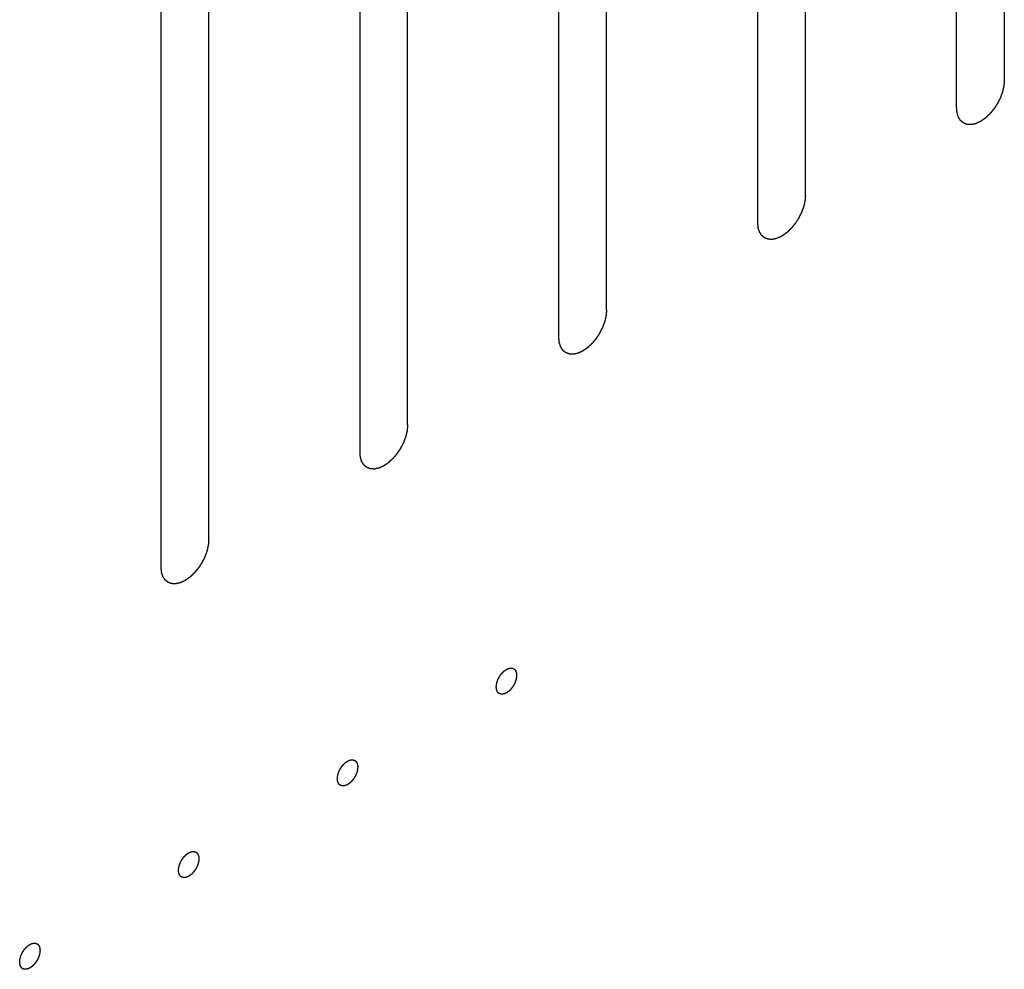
# Model space of a CAD drawing. Header units: inches. Extents: x 5 to 265, y 5 to 171.
# Tile 190 of 212: x 212.68 to 213.78, y 128.6 to 129.66. Entities that reach past the tile are written whole.
import ezdxf

# ---------------------------------------------------------------- set-up
doc = ezdxf.new("R2010")
doc.units = ezdxf.units.IN
doc.header["$LTSCALE"] = 14.96
doc.header["$MEASUREMENT"] = 0
doc.linetypes.add('HIDDEN', pattern=[0.2, 0.1, -0.1])
doc.layers.add('08_ALL_COSMETICS', color=7, linetype='CONTINUOUS')

msp = doc.modelspace()

# ---------------------------------------------------------------- linework, layer by layer
at = {"layer": '08_ALL_COSMETICS', "color": 7, "linetype": 'HIDDEN'}
for p, q in [((213.7781, 129.5917), (213.7781, 130.5511)), ((213.725, 129.5611), (213.725, 130.5205)), ((213.5567, 129.4639), (213.5567, 130.4233)), ((213.5037, 129.4333), (213.5037, 130.3927)), ((213.3354, 129.3361), (213.3354, 130.2955)), ((213.2824, 129.3055), (213.2824, 130.2649)), ((213.1141, 129.2083), (213.1141, 130.1677)), ((213.0611, 129.1777), (213.0611, 130.1371)), ((212.8928, 129.0806), (212.8928, 130.04)), ((212.8397, 129.05), (212.8397, 130.0093))]:
    msp.add_line(p, q, dxfattribs=at)
for points, knots in [([(213.7781, 129.5917), (213.778, 129.5912), (213.7779, 129.5901), (213.7778, 129.5886), (213.7777, 129.5873), (213.7776, 129.5864), (213.7776, 129.5858), (213.7776, 129.5855), (213.7775, 129.585), (213.7773, 129.5845), (213.7771, 129.5835), (213.7768, 129.5822), (213.7765, 129.5808), (213.7763, 129.5798), (213.7762, 129.5793), (213.7761, 129.5789), (213.7759, 129.5784), (213.7757, 129.5779), (213.7754, 129.5769), (213.7749, 129.5755), (213.7743, 129.5741), (213.774, 129.5732), (213.7738, 129.5726), (213.7737, 129.5722), (213.7734, 129.5718), (213.7732, 129.5712), (213.7727, 129.5703), (213.772, 129.5689), (213.7713, 129.5675), (213.7708, 129.5665), (213.7705, 129.566), (213.7703, 129.5655), (213.77, 129.5652), (213.7697, 129.5647), (213.7691, 129.5638), (213.7683, 129.5625), (213.7675, 129.5612), (213.7669, 129.5603), (213.7665, 129.5598), (213.7663, 129.5594), (213.766, 129.5591), (213.7656, 129.5587), (213.765, 129.5579), (213.764, 129.5567), (213.7631, 129.5556), (213.7624, 129.5548), (213.762, 129.5543), (213.7617, 129.554), (213.7614, 129.5537), (213.761, 129.5533), (213.7603, 129.5527), (213.7593, 129.5517), (213.7582, 129.5507), (213.7575, 129.5501), (213.7571, 129.5497), (213.7568, 129.5494), (213.7565, 129.5492), (213.756, 129.5489), (213.7553, 129.5483), (213.7542, 129.5476), (213.7531, 129.5468), (213.7523, 129.5463), (213.7519, 129.546), (213.7515, 129.5457), (213.7512, 129.5456), (213.7508, 129.5454), (213.75, 129.5451), (213.749, 129.5446), (213.7479, 129.5441), (213.7472, 129.5437), (213.7467, 129.5435), (213.7464, 129.5433), (213.7461, 129.5433), (213.7457, 129.5432), (213.745, 129.543), (213.7439, 129.5428), (213.7429, 129.5426), (213.7422, 129.5424), (213.7418, 129.5423), (213.7414, 129.5422), (213.7412, 129.5423), (213.7408, 129.5423), (213.7401, 129.5423), (213.7392, 129.5423), (213.7382, 129.5424), (213.7375, 129.5424), (213.7372, 129.5424), (213.7369, 129.5424), (213.7366, 129.5425), (213.7363, 129.5426), (213.7357, 129.5428), (213.7348, 129.5432), (213.734, 129.5435), (213.7334, 129.5437), (213.7331, 129.5438), (213.7328, 129.5439), (213.7326, 129.5441), (213.7323, 129.5443), (213.7318, 129.5447), (213.7312, 129.5453), (213.7305, 129.5458), (213.73, 129.5462), (213.7297, 129.5465), (213.7295, 129.5466), (213.7294, 129.5469), (213.7292, 129.5472), (213.7288, 129.5478), (213.7283, 129.5486), (213.7278, 129.5494), (213.7274, 129.5499), (213.7272, 129.5502), (213.7271, 129.5505), (213.727, 129.5508), (213.7268, 129.5512), (213.7266, 129.5519), (213.7263, 129.5529), (213.726, 129.5539), (213.7258, 129.5546), (213.7257, 129.555), (213.7255, 129.5553), (213.7255, 129.5557), (213.7255, 129.5562), (213.7254, 129.557), (213.7253, 129.5582), (213.7252, 129.5596), (213.7251, 129.5606), (213.725, 129.5611)], [0, 0, 0, 0, 0.015625, 0.03125, 0.046875, 0.054688, 0.058594, 0.0625, 0.066406, 0.070312, 0.078125, 0.09375, 0.109375, 0.117188, 0.121094, 0.125, 0.128906, 0.132812, 0.140625, 0.15625, 0.171875, 0.179688, 0.183594, 0.1875, 0.191406, 0.195312, 0.203125, 0.21875, 0.234375, 0.242188, 0.246094, 0.25, 0.253906, 0.257812, 0.265625, 0.28125, 0.296875, 0.304688, 0.308594, 0.3125, 0.316406, 0.320312, 0.328125, 0.34375, 0.359375, 0.367188, 0.371094, 0.375, 0.378906, 0.382812, 0.390625, 0.40625, 0.421875, 0.429688, 0.433594, 0.4375, 0.441406, 0.445312, 0.453125, 0.46875, 0.484375, 0.492188, 0.496094, 0.5, 0.503906, 0.507812, 0.515625, 0.53125, 0.546875, 0.554688, 0.558594, 0.5625, 0.566406, 0.570312, 0.578125, 0.59375, 0.609375, 0.617188, 0.621094, 0.625, 0.628906, 0.632812, 0.640625, 0.65625, 0.671875, 0.679688, 0.683594, 0.6875, 0.691406, 0.695312, 0.703125, 0.71875, 0.734375, 0.742188, 0.746094, 0.75, 0.753906, 0.757812, 0.765625, 0.78125, 0.796875, 0.804688, 0.808594, 0.8125, 0.816406, 0.820312, 0.828125, 0.84375, 0.859375, 0.867188, 0.871094, 0.875, 0.878906, 0.882812, 0.890625, 0.90625, 0.921875, 0.929688, 0.933594, 0.9375, 0.941406, 0.945312, 0.953125, 0.96875, 0.984375, 1, 1, 1, 1]), ([(213.5567, 129.4639), (213.5567, 129.4634), (213.5566, 129.4624), (213.5565, 129.4608), (213.5564, 129.4595), (213.5563, 129.4586), (213.5563, 129.4581), (213.5563, 129.4577), (213.5561, 129.4573), (213.556, 129.4567), (213.5558, 129.4558), (213.5555, 129.4544), (213.5552, 129.453), (213.555, 129.452), (213.5548, 129.4515), (213.5548, 129.4511), (213.5546, 129.4507), (213.5544, 129.4501), (213.554, 129.4491), (213.5535, 129.4477), (213.553, 129.4464), (213.5527, 129.4454), (213.5525, 129.4448), (213.5523, 129.4444), (213.5521, 129.444), (213.5518, 129.4434), (213.5513, 129.4425), (213.5506, 129.4411), (213.5499, 129.4397), (213.5495, 129.4387), (213.5492, 129.4382), (213.549, 129.4378), (213.5487, 129.4374), (213.5484, 129.4369), (213.5478, 129.436), (213.547, 129.4347), (213.5461, 129.4335), (213.5456, 129.4326), (213.5452, 129.4321), (213.545, 129.4317), (213.5447, 129.4313), (213.5443, 129.4309), (213.5436, 129.4301), (213.5427, 129.4289), (213.5417, 129.4278), (213.5411, 129.427), (213.5407, 129.4266), (213.5404, 129.4262), (213.5401, 129.4259), (213.5397, 129.4255), (213.539, 129.4249), (213.5379, 129.4239), (213.5369, 129.423), (213.5362, 129.4223), (213.5358, 129.4219), (213.5355, 129.4216), (213.5351, 129.4214), (213.5347, 129.4211), (213.5339, 129.4206), (213.5328, 129.4198), (213.5318, 129.419), (213.531, 129.4185), (213.5306, 129.4182), (213.5302, 129.418), (213.5299, 129.4178), (213.5295, 129.4176), (213.5287, 129.4173), (213.5277, 129.4168), (213.5266, 129.4163), (213.5258, 129.4159), (213.5254, 129.4157), (213.5251, 129.4156), (213.5248, 129.4155), (213.5244, 129.4154), (213.5236, 129.4153), (213.5226, 129.415), (213.5216, 129.4148), (213.5208, 129.4146), (213.5204, 129.4145), (213.5201, 129.4144), (213.5198, 129.4145), (213.5195, 129.4145), (213.5188, 129.4145), (213.5178, 129.4145), (213.5169, 129.4146), (213.5162, 129.4146), (213.5158, 129.4146), (213.5155, 129.4146), (213.5153, 129.4147), (213.515, 129.4148), (213.5144, 129.4151), (213.5135, 129.4154), (213.5127, 129.4157), (213.5121, 129.4159), (213.5117, 129.416), (213.5115, 129.4161), (213.5113, 129.4163), (213.511, 129.4165), (213.5105, 129.4169), (213.5098, 129.4175), (213.5092, 129.4181), (213.5087, 129.4184), (213.5084, 129.4187), (213.5082, 129.4188), (213.508, 129.4191), (213.5078, 129.4194), (213.5075, 129.42), (213.507, 129.4208), (213.5065, 129.4216), (213.5061, 129.4221), (213.5059, 129.4225), (213.5057, 129.4227), (213.5057, 129.423), (213.5055, 129.4234), (213.5053, 129.4241), (213.505, 129.4251), (213.5047, 129.4261), (213.5045, 129.4268), (213.5043, 129.4272), (213.5042, 129.4275), (213.5042, 129.4279), (213.5042, 129.4284), (213.5041, 129.4292), (213.504, 129.4304), (213.5038, 129.4319), (213.5038, 129.4328), (213.5037, 129.4333)], [0, 0, 0, 0, 0.015625, 0.03125, 0.046875, 0.054688, 0.058594, 0.0625, 0.066406, 0.070312, 0.078125, 0.09375, 0.109375, 0.117188, 0.121094, 0.125, 0.128906, 0.132812, 0.140625, 0.15625, 0.171875, 0.179688, 0.183594, 0.1875, 0.191406, 0.195312, 0.203125, 0.21875, 0.234375, 0.242188, 0.246094, 0.25, 0.253906, 0.257812, 0.265625, 0.28125, 0.296875, 0.304688, 0.308594, 0.3125, 0.316406, 0.320312, 0.328125, 0.34375, 0.359375, 0.367188, 0.371094, 0.375, 0.378906, 0.382812, 0.390625, 0.40625, 0.421875, 0.429688, 0.433594, 0.4375, 0.441406, 0.445312, 0.453125, 0.46875, 0.484375, 0.492188, 0.496094, 0.5, 0.503906, 0.507812, 0.515625, 0.53125, 0.546875, 0.554688, 0.558594, 0.5625, 0.566406, 0.570312, 0.578125, 0.59375, 0.609375, 0.617188, 0.621094, 0.625, 0.628906, 0.632812, 0.640625, 0.65625, 0.671875, 0.679688, 0.683594, 0.6875, 0.691406, 0.695312, 0.703125, 0.71875, 0.734375, 0.742188, 0.746094, 0.75, 0.753906, 0.757812, 0.765625, 0.78125, 0.796875, 0.804688, 0.808594, 0.8125, 0.816406, 0.820312, 0.828125, 0.84375, 0.859375, 0.867188, 0.871094, 0.875, 0.878906, 0.882812, 0.890625, 0.90625, 0.921875, 0.929688, 0.933594, 0.9375, 0.941406, 0.945312, 0.953125, 0.96875, 0.984375, 1, 1, 1, 1]), ([(213.3354, 129.3361), (213.3354, 129.3356), (213.3353, 129.3346), (213.3352, 129.333), (213.3351, 129.3317), (213.335, 129.3308), (213.3349, 129.3303), (213.3349, 129.3299), (213.3348, 129.3295), (213.3347, 129.3289), (213.3345, 129.328), (213.3342, 129.3266), (213.3339, 129.3252), (213.3336, 129.3243), (213.3335, 129.3237), (213.3334, 129.3233), (213.3333, 129.3229), (213.3331, 129.3223), (213.3327, 129.3214), (213.3322, 129.32), (213.3317, 129.3186), (213.3313, 129.3176), (213.3311, 129.317), (213.331, 129.3166), (213.3308, 129.3162), (213.3305, 129.3157), (213.33, 129.3147), (213.3293, 129.3133), (213.3286, 129.3119), (213.3281, 129.311), (213.3279, 129.3104), (213.3277, 129.31), (213.3274, 129.3096), (213.3271, 129.3091), (213.3265, 129.3082), (213.3257, 129.3069), (213.3248, 129.3057), (213.3242, 129.3048), (213.3239, 129.3043), (213.3237, 129.3039), (213.3234, 129.3036), (213.323, 129.3031), (213.3223, 129.3023), (213.3214, 129.3012), (213.3204, 129.3), (213.3198, 129.2992), (213.3194, 129.2988), (213.3191, 129.2984), (213.3188, 129.2982), (213.3184, 129.2978), (213.3176, 129.2971), (213.3166, 129.2961), (213.3156, 129.2952), (213.3149, 129.2945), (213.3145, 129.2941), (213.3142, 129.2938), (213.3138, 129.2936), (213.3134, 129.2933), (213.3126, 129.2928), (213.3115, 129.292), (213.3104, 129.2913), (213.3097, 129.2907), (213.3092, 129.2904), (213.3089, 129.2902), (213.3086, 129.2901), (213.3082, 129.2898), (213.3074, 129.2895), (213.3063, 129.289), (213.3053, 129.2885), (213.3045, 129.2882), (213.3041, 129.288), (213.3037, 129.2878), (213.3034, 129.2877), (213.303, 129.2876), (213.3023, 129.2875), (213.3013, 129.2872), (213.3002, 129.287), (213.2995, 129.2868), (213.2991, 129.2868), (213.2988, 129.2867), (213.2985, 129.2867), (213.2981, 129.2867), (213.2975, 129.2867), (213.2965, 129.2868), (213.2956, 129.2868), (213.2949, 129.2868), (213.2945, 129.2868), (213.2942, 129.2868), (213.294, 129.2869), (213.2936, 129.2871), (213.293, 129.2873), (213.2922, 129.2876), (213.2913, 129.2879), (213.2907, 129.2881), (213.2904, 129.2883), (213.2901, 129.2883), (213.29, 129.2885), (213.2897, 129.2887), (213.2892, 129.2891), (213.2885, 129.2897), (213.2878, 129.2903), (213.2873, 129.2907), (213.2871, 129.2909), (213.2869, 129.291), (213.2867, 129.2913), (213.2865, 129.2916), (213.2862, 129.2922), (213.2856, 129.293), (213.2851, 129.2938), (213.2848, 129.2944), (213.2846, 129.2947), (213.2844, 129.2949), (213.2843, 129.2952), (213.2842, 129.2956), (213.284, 129.2963), (213.2837, 129.2973), (213.2834, 129.2984), (213.2831, 129.2991), (213.283, 129.2995), (213.2829, 129.2997), (213.2829, 129.3001), (213.2828, 129.3006), (213.2828, 129.3014), (213.2826, 129.3026), (213.2825, 129.3041), (213.2824, 129.305), (213.2824, 129.3055)], [0, 0, 0, 0, 0.015625, 0.03125, 0.046875, 0.054688, 0.058594, 0.0625, 0.066406, 0.070312, 0.078125, 0.09375, 0.109375, 0.117188, 0.121094, 0.125, 0.128906, 0.132812, 0.140625, 0.15625, 0.171875, 0.179688, 0.183594, 0.1875, 0.191406, 0.195312, 0.203125, 0.21875, 0.234375, 0.242188, 0.246094, 0.25, 0.253906, 0.257812, 0.265625, 0.28125, 0.296875, 0.304688, 0.308594, 0.3125, 0.316406, 0.320312, 0.328125, 0.34375, 0.359375, 0.367188, 0.371094, 0.375, 0.378906, 0.382812, 0.390625, 0.40625, 0.421875, 0.429688, 0.433594, 0.4375, 0.441406, 0.445312, 0.453125, 0.46875, 0.484375, 0.492188, 0.496094, 0.5, 0.503906, 0.507812, 0.515625, 0.53125, 0.546875, 0.554688, 0.558594, 0.5625, 0.566406, 0.570312, 0.578125, 0.59375, 0.609375, 0.617188, 0.621094, 0.625, 0.628906, 0.632812, 0.640625, 0.65625, 0.671875, 0.679688, 0.683594, 0.6875, 0.691406, 0.695312, 0.703125, 0.71875, 0.734375, 0.742188, 0.746094, 0.75, 0.753906, 0.757812, 0.765625, 0.78125, 0.796875, 0.804688, 0.808594, 0.8125, 0.816406, 0.820312, 0.828125, 0.84375, 0.859375, 0.867188, 0.871094, 0.875, 0.878906, 0.882812, 0.890625, 0.90625, 0.921875, 0.929688, 0.933594, 0.9375, 0.941406, 0.945312, 0.953125, 0.96875, 0.984375, 1, 1, 1, 1]), ([(213.1141, 129.2083), (213.1141, 129.2078), (213.114, 129.2068), (213.1138, 129.2052), (213.1137, 129.2039), (213.1137, 129.203), (213.1136, 129.2025), (213.1136, 129.2021), (213.1135, 129.2017), (213.1134, 129.2012), (213.1132, 129.2002), (213.1128, 129.1988), (213.1125, 129.1974), (213.1123, 129.1965), (213.1122, 129.1959), (213.1121, 129.1955), (213.1119, 129.1951), (213.1117, 129.1946), (213.1114, 129.1936), (213.1109, 129.1922), (213.1104, 129.1908), (213.11, 129.1898), (213.1098, 129.1893), (213.1097, 129.1888), (213.1095, 129.1884), (213.1092, 129.1879), (213.1087, 129.1869), (213.108, 129.1855), (213.1073, 129.1842), (213.1068, 129.1832), (213.1065, 129.1826), (213.1063, 129.1822), (213.1061, 129.1818), (213.1057, 129.1813), (213.1052, 129.1804), (213.1043, 129.1792), (213.1035, 129.1779), (213.1029, 129.177), (213.1026, 129.1765), (213.1023, 129.1761), (213.102, 129.1758), (213.1017, 129.1753), (213.101, 129.1745), (213.1001, 129.1734), (213.0991, 129.1722), (213.0984, 129.1714), (213.0981, 129.171), (213.0978, 129.1706), (213.0975, 129.1704), (213.097, 129.17), (213.0963, 129.1693), (213.0953, 129.1684), (213.0943, 129.1674), (213.0935, 129.1667), (213.0931, 129.1663), (213.0928, 129.166), (213.0925, 129.1658), (213.0921, 129.1655), (213.0913, 129.165), (213.0902, 129.1642), (213.0891, 129.1635), (213.0883, 129.1629), (213.0879, 129.1627), (213.0876, 129.1624), (213.0873, 129.1623), (213.0868, 129.1621), (213.0861, 129.1617), (213.085, 129.1612), (213.0839, 129.1607), (213.0832, 129.1604), (213.0828, 129.1602), (213.0824, 129.16), (213.0821, 129.16), (213.0817, 129.1599), (213.081, 129.1597), (213.08, 129.1595), (213.0789, 129.1592), (213.0782, 129.1591), (213.0778, 129.159), (213.0775, 129.1589), (213.0772, 129.1589), (213.0768, 129.1589), (213.0761, 129.1589), (213.0752, 129.159), (213.0742, 129.159), (213.0736, 129.159), (213.0732, 129.1591), (213.0729, 129.159), (213.0727, 129.1592), (213.0723, 129.1593), (213.0717, 129.1595), (213.0709, 129.1598), (213.07, 129.1601), (213.0694, 129.1603), (213.0691, 129.1605), (213.0688, 129.1605), (213.0686, 129.1607), (213.0683, 129.161), (213.0679, 129.1614), (213.0672, 129.1619), (213.0665, 129.1625), (213.066, 129.1629), (213.0658, 129.1631), (213.0655, 129.1633), (213.0654, 129.1635), (213.0652, 129.1638), (213.0648, 129.1644), (213.0643, 129.1652), (213.0638, 129.166), (213.0635, 129.1666), (213.0633, 129.1669), (213.0631, 129.1671), (213.063, 129.1674), (213.0629, 129.1678), (213.0627, 129.1686), (213.0623, 129.1696), (213.062, 129.1706), (213.0618, 129.1713), (213.0617, 129.1717), (213.0616, 129.172), (213.0616, 129.1723), (213.0615, 129.1728), (213.0614, 129.1737), (213.0613, 129.1749), (213.0612, 129.1763), (213.0611, 129.1773), (213.0611, 129.1777)], [0, 0, 0, 0, 0.015625, 0.03125, 0.046875, 0.054688, 0.058594, 0.0625, 0.066406, 0.070312, 0.078125, 0.09375, 0.109375, 0.117188, 0.121094, 0.125, 0.128906, 0.132812, 0.140625, 0.15625, 0.171875, 0.179688, 0.183594, 0.1875, 0.191406, 0.195312, 0.203125, 0.21875, 0.234375, 0.242188, 0.246094, 0.25, 0.253906, 0.257812, 0.265625, 0.28125, 0.296875, 0.304688, 0.308594, 0.3125, 0.316406, 0.320312, 0.328125, 0.34375, 0.359375, 0.367188, 0.371094, 0.375, 0.378906, 0.382812, 0.390625, 0.40625, 0.421875, 0.429688, 0.433594, 0.4375, 0.441406, 0.445312, 0.453125, 0.46875, 0.484375, 0.492188, 0.496094, 0.5, 0.503906, 0.507812, 0.515625, 0.53125, 0.546875, 0.554688, 0.558594, 0.5625, 0.566406, 0.570312, 0.578125, 0.59375, 0.609375, 0.617188, 0.621094, 0.625, 0.628906, 0.632812, 0.640625, 0.65625, 0.671875, 0.679688, 0.683594, 0.6875, 0.691406, 0.695312, 0.703125, 0.71875, 0.734375, 0.742188, 0.746094, 0.75, 0.753906, 0.757812, 0.765625, 0.78125, 0.796875, 0.804688, 0.808594, 0.8125, 0.816406, 0.820312, 0.828125, 0.84375, 0.859375, 0.867188, 0.871094, 0.875, 0.878906, 0.882812, 0.890625, 0.90625, 0.921875, 0.929688, 0.933594, 0.9375, 0.941406, 0.945312, 0.953125, 0.96875, 0.984375, 1, 1, 1, 1]), ([(212.8928, 129.0806), (212.8927, 129.08), (212.8926, 129.079), (212.8925, 129.0774), (212.8924, 129.0761), (212.8923, 129.0752), (212.8923, 129.0747), (212.8923, 129.0743), (212.8922, 129.0739), (212.8921, 129.0734), (212.8918, 129.0724), (212.8915, 129.071), (212.8912, 129.0697), (212.891, 129.0687), (212.8909, 129.0682), (212.8908, 129.0677), (212.8906, 129.0673), (212.8904, 129.0668), (212.8901, 129.0658), (212.8896, 129.0644), (212.889, 129.063), (212.8887, 129.062), (212.8885, 129.0615), (212.8884, 129.0611), (212.8881, 129.0607), (212.8879, 129.0601), (212.8874, 129.0591), (212.8867, 129.0578), (212.886, 129.0564), (212.8855, 129.0554), (212.8852, 129.0549), (212.885, 129.0544), (212.8848, 129.0541), (212.8844, 129.0535), (212.8838, 129.0527), (212.883, 129.0514), (212.8822, 129.0501), (212.8816, 129.0492), (212.8813, 129.0487), (212.881, 129.0483), (212.8807, 129.048), (212.8803, 129.0475), (212.8797, 129.0467), (212.8787, 129.0456), (212.8778, 129.0445), (212.8771, 129.0437), (212.8767, 129.0432), (212.8765, 129.0429), (212.8761, 129.0426), (212.8757, 129.0422), (212.875, 129.0415), (212.874, 129.0406), (212.8729, 129.0396), (212.8722, 129.0389), (212.8718, 129.0386), (212.8715, 129.0383), (212.8712, 129.038), (212.8707, 129.0377), (212.87, 129.0372), (212.8689, 129.0365), (212.8678, 129.0357), (212.867, 129.0352), (212.8666, 129.0349), (212.8663, 129.0346), (212.8659, 129.0345), (212.8655, 129.0343), (212.8648, 129.0339), (212.8637, 129.0334), (212.8626, 129.033), (212.8619, 129.0326), (212.8614, 129.0324), (212.8611, 129.0322), (212.8608, 129.0322), (212.8604, 129.0321), (212.8597, 129.0319), (212.8586, 129.0317), (212.8576, 129.0315), (212.8569, 129.0313), (212.8565, 129.0312), (212.8561, 129.0311), (212.8559, 129.0311), (212.8555, 129.0311), (212.8548, 129.0312), (212.8539, 129.0312), (212.8529, 129.0312), (212.8522, 129.0313), (212.8519, 129.0313), (212.8516, 129.0313), (212.8513, 129.0314), (212.851, 129.0315), (212.8504, 129.0317), (212.8495, 129.032), (212.8487, 129.0323), (212.8481, 129.0326), (212.8478, 129.0327), (212.8475, 129.0328), (212.8473, 129.033), (212.847, 129.0332), (212.8466, 129.0336), (212.8459, 129.0341), (212.8452, 129.0347), (212.8447, 129.0351), (212.8444, 129.0353), (212.8442, 129.0355), (212.8441, 129.0358), (212.8439, 129.0361), (212.8435, 129.0366), (212.843, 129.0374), (212.8425, 129.0382), (212.8421, 129.0388), (212.8419, 129.0391), (212.8418, 129.0393), (212.8417, 129.0397), (212.8416, 129.0401), (212.8413, 129.0408), (212.841, 129.0418), (212.8407, 129.0428), (212.8405, 129.0435), (212.8404, 129.0439), (212.8402, 129.0442), (212.8402, 129.0446), (212.8402, 129.045), (212.8401, 129.0459), (212.84, 129.0471), (212.8399, 129.0485), (212.8398, 129.0495), (212.8397, 129.05)], [0, 0, 0, 0, 0.015625, 0.03125, 0.046875, 0.054688, 0.058594, 0.0625, 0.066406, 0.070312, 0.078125, 0.09375, 0.109375, 0.117188, 0.121094, 0.125, 0.128906, 0.132812, 0.140625, 0.15625, 0.171875, 0.179688, 0.183594, 0.1875, 0.191406, 0.195312, 0.203125, 0.21875, 0.234375, 0.242188, 0.246094, 0.25, 0.253906, 0.257812, 0.265625, 0.28125, 0.296875, 0.304688, 0.308594, 0.3125, 0.316406, 0.320312, 0.328125, 0.34375, 0.359375, 0.367188, 0.371094, 0.375, 0.378906, 0.382812, 0.390625, 0.40625, 0.421875, 0.429688, 0.433594, 0.4375, 0.441406, 0.445312, 0.453125, 0.46875, 0.484375, 0.492188, 0.496094, 0.5, 0.503906, 0.507812, 0.515625, 0.53125, 0.546875, 0.554688, 0.558594, 0.5625, 0.566406, 0.570312, 0.578125, 0.59375, 0.609375, 0.617188, 0.621094, 0.625, 0.628906, 0.632812, 0.640625, 0.65625, 0.671875, 0.679688, 0.683594, 0.6875, 0.691406, 0.695312, 0.703125, 0.71875, 0.734375, 0.742188, 0.746094, 0.75, 0.753906, 0.757812, 0.765625, 0.78125, 0.796875, 0.804688, 0.808594, 0.8125, 0.816406, 0.820312, 0.828125, 0.84375, 0.859375, 0.867188, 0.871094, 0.875, 0.878906, 0.882812, 0.890625, 0.90625, 0.921875, 0.929688, 0.933594, 0.9375, 0.941406, 0.945312, 0.953125, 0.96875, 0.984375, 1, 1, 1, 1]), ([(213.2241, 128.9358), (213.2244, 128.936), (213.225, 128.9363), (213.2256, 128.9366), (213.226, 128.9367), (213.2263, 128.9369), (213.2265, 128.9369), (213.2269, 128.937), (213.2273, 128.9371), (213.2277, 128.9372), (213.2281, 128.9373), (213.2284, 128.9374), (213.2286, 128.9373), (213.2289, 128.9373), (213.2293, 128.9373), (213.2297, 128.9373), (213.2301, 128.9373), (213.2303, 128.9373), (213.2305, 128.9372), (213.2308, 128.9371), (213.2312, 128.937), (213.2315, 128.9368), (213.2318, 128.9367), (213.2321, 128.9367), (213.2322, 128.9365), (213.2325, 128.9363), (213.2328, 128.9361), (213.233, 128.9358), (213.2333, 128.9356), (213.2335, 128.9355), (213.2336, 128.9353), (213.2338, 128.935), (213.234, 128.9346), (213.2342, 128.9343), (213.2344, 128.934), (213.2345, 128.9338), (213.2346, 128.9336), (213.2347, 128.9332), (213.2348, 128.9328), (213.235, 128.9324), (213.2351, 128.932), (213.2352, 128.9318), (213.2352, 128.9315), (213.2352, 128.931), (213.2353, 128.9305), (213.2353, 128.93), (213.2353, 128.9296), (213.2354, 128.9293), (213.2353, 128.929), (213.2353, 128.9285), (213.2353, 128.928), (213.2352, 128.9274), (213.2352, 128.927), (213.2352, 128.9267), (213.2351, 128.9263), (213.235, 128.9258), (213.2348, 128.9252), (213.2347, 128.9245), (213.2345, 128.9238), (213.2342, 128.9231), (213.234, 128.9224), (213.2337, 128.9217), (213.2335, 128.921), (213.2331, 128.9203), (213.2328, 128.9196), (213.2324, 128.9189), (213.2321, 128.9181), (213.2316, 128.9175), (213.2312, 128.9169), (213.2308, 128.9162), (213.2304, 128.9155), (213.2299, 128.915), (213.2294, 128.9144), (213.2289, 128.9138), (213.2284, 128.9132), (213.2279, 128.9127), (213.2273, 128.9122), (213.2269, 128.9118), (213.2266, 128.9115), (213.2263, 128.9112), (213.226, 128.9111), (213.2256, 128.9108), (213.225, 128.9104), (213.2244, 128.91), (213.2241, 128.9097)], [0, 0, 0, 0, 0.03125, 0.046875, 0.054688, 0.0625, 0.070312, 0.078125, 0.09375, 0.109375, 0.117188, 0.125, 0.132812, 0.140625, 0.15625, 0.171875, 0.179688, 0.1875, 0.195312, 0.203125, 0.21875, 0.234375, 0.242188, 0.25, 0.257812, 0.265625, 0.28125, 0.296875, 0.304688, 0.3125, 0.320312, 0.328125, 0.34375, 0.359375, 0.367188, 0.375, 0.382812, 0.390625, 0.40625, 0.421875, 0.429688, 0.4375, 0.445312, 0.453125, 0.46875, 0.484375, 0.492188, 0.5, 0.507812, 0.515625, 0.53125, 0.546875, 0.554688, 0.5625, 0.570312, 0.578125, 0.59375, 0.609375, 0.625, 0.640625, 0.65625, 0.671875, 0.6875, 0.703125, 0.71875, 0.734375, 0.75, 0.765625, 0.78125, 0.796875, 0.8125, 0.828125, 0.84375, 0.859375, 0.875, 0.890625, 0.90625, 0.921875, 0.929688, 0.9375, 0.945312, 0.953125, 0.96875, 1, 1, 1, 1]), ([(213.2241, 128.9097), (213.2237, 128.9095), (213.2231, 128.9093), (213.2225, 128.909), (213.2221, 128.9088), (213.2219, 128.9087), (213.2216, 128.9086), (213.2212, 128.9085), (213.2208, 128.9085), (213.2204, 128.9083), (213.22, 128.9083), (213.2197, 128.9082), (213.2195, 128.9082), (213.2192, 128.9082), (213.2188, 128.9082), (213.2184, 128.9083), (213.218, 128.9083), (213.2178, 128.9083), (213.2176, 128.9084), (213.2173, 128.9085), (213.2169, 128.9086), (213.2166, 128.9087), (213.2163, 128.9088), (213.216, 128.9089), (213.2159, 128.9091), (213.2156, 128.9093), (213.2154, 128.9095), (213.2151, 128.9097), (213.2148, 128.9099), (213.2146, 128.9101), (213.2145, 128.9103), (213.2143, 128.9106), (213.2141, 128.9109), (213.2139, 128.9112), (213.2137, 128.9115), (213.2136, 128.9117), (213.2135, 128.912), (213.2134, 128.9123), (213.2133, 128.9128), (213.2131, 128.9132), (213.213, 128.9135), (213.2129, 128.9138), (213.2129, 128.9141), (213.2129, 128.9145), (213.2129, 128.915), (213.2128, 128.9155), (213.2128, 128.9159), (213.2127, 128.9162), (213.2128, 128.9166), (213.2128, 128.917), (213.2128, 128.9176), (213.2129, 128.9181), (213.2129, 128.9186), (213.2129, 128.9189), (213.213, 128.9193), (213.2131, 128.9197), (213.2133, 128.9203), (213.2134, 128.921), (213.2136, 128.9217), (213.2139, 128.9224), (213.2141, 128.9231), (213.2144, 128.9239), (213.2146, 128.9246), (213.215, 128.9253), (213.2153, 128.926), (213.2157, 128.9267), (213.216, 128.9274), (213.2165, 128.928), (213.2169, 128.9287), (213.2173, 128.9293), (213.2177, 128.93), (213.2182, 128.9306), (213.2187, 128.9312), (213.2192, 128.9317), (213.2197, 128.9324), (213.2202, 128.9328), (213.2208, 128.9333), (213.2212, 128.9337), (213.2216, 128.934), (213.2218, 128.9343), (213.2221, 128.9345), (213.2225, 128.9347), (213.2231, 128.9352), (213.2237, 128.9356), (213.2241, 128.9358)], [0, 0, 0, 0, 0.03125, 0.046875, 0.054688, 0.0625, 0.070312, 0.078125, 0.09375, 0.109375, 0.117188, 0.125, 0.132812, 0.140625, 0.15625, 0.171875, 0.179688, 0.1875, 0.195312, 0.203125, 0.21875, 0.234375, 0.242188, 0.25, 0.257812, 0.265625, 0.28125, 0.296875, 0.304688, 0.3125, 0.320312, 0.328125, 0.34375, 0.359375, 0.367188, 0.375, 0.382812, 0.390625, 0.40625, 0.421875, 0.429688, 0.4375, 0.445312, 0.453125, 0.46875, 0.484375, 0.492188, 0.5, 0.507812, 0.515625, 0.53125, 0.546875, 0.554688, 0.5625, 0.570312, 0.578125, 0.59375, 0.609375, 0.625, 0.640625, 0.65625, 0.671875, 0.6875, 0.703125, 0.71875, 0.734375, 0.75, 0.765625, 0.78125, 0.796875, 0.8125, 0.828125, 0.84375, 0.859375, 0.875, 0.890625, 0.90625, 0.921875, 0.929688, 0.9375, 0.945312, 0.953125, 0.96875, 1, 1, 1, 1]), ([(213.0473, 128.8077), (213.0469, 128.8075), (213.0464, 128.8072), (213.0457, 128.8069), (213.0454, 128.8068), (213.0451, 128.8066), (213.0448, 128.8066), (213.0445, 128.8065), (213.044, 128.8064), (213.0436, 128.8063), (213.0432, 128.8062), (213.043, 128.8061), (213.0427, 128.8062), (213.0424, 128.8062), (213.042, 128.8062), (213.0416, 128.8062), (213.0413, 128.8062), (213.041, 128.8062), (213.0408, 128.8063), (213.0405, 128.8064), (213.0401, 128.8065), (213.0398, 128.8067), (213.0395, 128.8068), (213.0393, 128.8068), (213.0391, 128.807), (213.0389, 128.8072), (213.0386, 128.8074), (213.0383, 128.8077), (213.0381, 128.8079), (213.0379, 128.808), (213.0377, 128.8082), (213.0376, 128.8085), (213.0374, 128.8088), (213.0371, 128.8092), (213.037, 128.8095), (213.0368, 128.8096), (213.0368, 128.8099), (213.0366, 128.8103), (213.0365, 128.8107), (213.0364, 128.8111), (213.0363, 128.8115), (213.0362, 128.8117), (213.0362, 128.812), (213.0361, 128.8124), (213.0361, 128.813), (213.036, 128.8135), (213.036, 128.8139), (213.0359, 128.8142), (213.036, 128.8145), (213.036, 128.815), (213.0361, 128.8155), (213.0361, 128.8161), (213.0362, 128.8165), (213.0362, 128.8168), (213.0363, 128.8172), (213.0364, 128.8177), (213.0365, 128.8183), (213.0367, 128.819), (213.0368, 128.8197), (213.0371, 128.8204), (213.0373, 128.8211), (213.0376, 128.8218), (213.0378, 128.8225), (213.0382, 128.8232), (213.0386, 128.8239), (213.0389, 128.8246), (213.0393, 128.8254), (213.0397, 128.826), (213.0401, 128.8266), (213.0406, 128.8273), (213.041, 128.828), (213.0415, 128.8285), (213.042, 128.8291), (213.0424, 128.8297), (213.0429, 128.8303), (213.0435, 128.8308), (213.044, 128.8312), (213.0444, 128.8317), (213.0448, 128.832), (213.045, 128.8322), (213.0453, 128.8324), (213.0457, 128.8327), (213.0463, 128.8331), (213.0469, 128.8335), (213.0473, 128.8338)], [0, 0, 0, 0, 0.03125, 0.046875, 0.054688, 0.0625, 0.070312, 0.078125, 0.09375, 0.109375, 0.117188, 0.125, 0.132812, 0.140625, 0.15625, 0.171875, 0.179688, 0.1875, 0.195312, 0.203125, 0.21875, 0.234375, 0.242188, 0.25, 0.257812, 0.265625, 0.28125, 0.296875, 0.304688, 0.3125, 0.320312, 0.328125, 0.34375, 0.359375, 0.367188, 0.375, 0.382812, 0.390625, 0.40625, 0.421875, 0.429688, 0.4375, 0.445312, 0.453125, 0.46875, 0.484375, 0.492188, 0.5, 0.507812, 0.515625, 0.53125, 0.546875, 0.554688, 0.5625, 0.570312, 0.578125, 0.59375, 0.609375, 0.625, 0.640625, 0.65625, 0.671875, 0.6875, 0.703125, 0.71875, 0.734375, 0.75, 0.765625, 0.78125, 0.796875, 0.8125, 0.828125, 0.84375, 0.859375, 0.875, 0.890625, 0.90625, 0.921875, 0.929688, 0.9375, 0.945312, 0.953125, 0.96875, 1, 1, 1, 1]), ([(213.0473, 128.8338), (213.0476, 128.8339), (213.0482, 128.8342), (213.0488, 128.8345), (213.0492, 128.8347), (213.0495, 128.8348), (213.0497, 128.8349), (213.0501, 128.8349), (213.0505, 128.835), (213.051, 128.8351), (213.0513, 128.8352), (213.0516, 128.8353), (213.0518, 128.8353), (213.0522, 128.8353), (213.0526, 128.8352), (213.053, 128.8352), (213.0533, 128.8352), (213.0535, 128.8352), (213.0538, 128.8351), (213.054, 128.835), (213.0544, 128.8349), (213.0548, 128.8348), (213.0551, 128.8346), (213.0553, 128.8346), (213.0554, 128.8344), (213.0557, 128.8342), (213.056, 128.834), (213.0563, 128.8338), (213.0565, 128.8336), (213.0567, 128.8334), (213.0568, 128.8332), (213.057, 128.8329), (213.0572, 128.8326), (213.0574, 128.8322), (213.0576, 128.832), (213.0577, 128.8318), (213.0578, 128.8315), (213.0579, 128.8312), (213.058, 128.8307), (213.0582, 128.8303), (213.0583, 128.83), (213.0584, 128.8297), (213.0584, 128.8294), (213.0584, 128.829), (213.0585, 128.8285), (213.0585, 128.828), (213.0586, 128.8276), (213.0586, 128.8273), (213.0586, 128.8269), (213.0585, 128.8265), (213.0585, 128.8259), (213.0584, 128.8254), (213.0584, 128.8249), (213.0584, 128.8246), (213.0583, 128.8242), (213.0582, 128.8238), (213.0581, 128.8232), (213.0579, 128.8225), (213.0578, 128.8218), (213.0575, 128.8211), (213.0572, 128.8204), (213.0569, 128.8196), (213.0567, 128.8189), (213.0563, 128.8182), (213.056, 128.8175), (213.0556, 128.8168), (213.0553, 128.8161), (213.0548, 128.8155), (213.0544, 128.8148), (213.054, 128.8141), (213.0536, 128.8135), (213.0531, 128.8129), (213.0526, 128.8123), (213.0521, 128.8118), (213.0516, 128.8111), (213.0511, 128.8107), (213.0506, 128.8102), (213.0501, 128.8098), (213.0498, 128.8094), (213.0495, 128.8092), (213.0492, 128.809), (213.0489, 128.8087), (213.0482, 128.8083), (213.0476, 128.8079), (213.0473, 128.8077)], [0, 0, 0, 0, 0.03125, 0.046875, 0.054688, 0.0625, 0.070312, 0.078125, 0.09375, 0.109375, 0.117188, 0.125, 0.132812, 0.140625, 0.15625, 0.171875, 0.179688, 0.1875, 0.195312, 0.203125, 0.21875, 0.234375, 0.242188, 0.25, 0.257812, 0.265625, 0.28125, 0.296875, 0.304688, 0.3125, 0.320312, 0.328125, 0.34375, 0.359375, 0.367188, 0.375, 0.382812, 0.390625, 0.40625, 0.421875, 0.429688, 0.4375, 0.445312, 0.453125, 0.46875, 0.484375, 0.492188, 0.5, 0.507812, 0.515625, 0.53125, 0.546875, 0.554688, 0.5625, 0.570312, 0.578125, 0.59375, 0.609375, 0.625, 0.640625, 0.65625, 0.671875, 0.6875, 0.703125, 0.71875, 0.734375, 0.75, 0.765625, 0.78125, 0.796875, 0.8125, 0.828125, 0.84375, 0.859375, 0.875, 0.890625, 0.90625, 0.921875, 0.929688, 0.9375, 0.945312, 0.953125, 0.96875, 1, 1, 1, 1]), ([(212.8705, 128.7056), (212.8701, 128.7054), (212.8696, 128.7052), (212.8689, 128.7049), (212.8686, 128.7047), (212.8683, 128.7046), (212.868, 128.7045), (212.8677, 128.7044), (212.8672, 128.7043), (212.8668, 128.7042), (212.8665, 128.7042), (212.8662, 128.7041), (212.8659, 128.7041), (212.8656, 128.7041), (212.8652, 128.7041), (212.8648, 128.7041), (212.8645, 128.7042), (212.8642, 128.7041), (212.864, 128.7042), (212.8637, 128.7043), (212.8634, 128.7045), (212.863, 128.7046), (212.8627, 128.7047), (212.8625, 128.7048), (212.8623, 128.7049), (212.8621, 128.7051), (212.8618, 128.7054), (212.8615, 128.7056), (212.8613, 128.7058), (212.8611, 128.7059), (212.861, 128.7062), (212.8608, 128.7064), (212.8606, 128.7068), (212.8604, 128.7071), (212.8602, 128.7074), (212.86, 128.7076), (212.86, 128.7079), (212.8599, 128.7082), (212.8597, 128.7086), (212.8596, 128.7091), (212.8595, 128.7094), (212.8594, 128.7097), (212.8594, 128.71), (212.8593, 128.7104), (212.8593, 128.7109), (212.8592, 128.7114), (212.8592, 128.7118), (212.8592, 128.7121), (212.8592, 128.7125), (212.8592, 128.7129), (212.8593, 128.7135), (212.8593, 128.714), (212.8594, 128.7145), (212.8594, 128.7148), (212.8595, 128.7151), (212.8596, 128.7156), (212.8597, 128.7162), (212.8599, 128.7169), (212.86, 128.7176), (212.8603, 128.7183), (212.8606, 128.719), (212.8608, 128.7197), (212.861, 128.7204), (212.8614, 128.7212), (212.8618, 128.7219), (212.8621, 128.7226), (212.8625, 128.7233), (212.8629, 128.7239), (212.8633, 128.7246), (212.8638, 128.7252), (212.8642, 128.7259), (212.8647, 128.7265), (212.8652, 128.727), (212.8657, 128.7276), (212.8661, 128.7282), (212.8667, 128.7287), (212.8672, 128.7292), (212.8676, 128.7296), (212.868, 128.7299), (212.8683, 128.7302), (212.8685, 128.7304), (212.8689, 128.7306), (212.8696, 128.7311), (212.8701, 128.7315), (212.8705, 128.7317)], [0, 0, 0, 0, 0.03125, 0.046875, 0.054688, 0.0625, 0.070312, 0.078125, 0.09375, 0.109375, 0.117188, 0.125, 0.132812, 0.140625, 0.15625, 0.171875, 0.179688, 0.1875, 0.195312, 0.203125, 0.21875, 0.234375, 0.242188, 0.25, 0.257812, 0.265625, 0.28125, 0.296875, 0.304688, 0.3125, 0.320312, 0.328125, 0.34375, 0.359375, 0.367188, 0.375, 0.382812, 0.390625, 0.40625, 0.421875, 0.429688, 0.4375, 0.445312, 0.453125, 0.46875, 0.484375, 0.492188, 0.5, 0.507812, 0.515625, 0.53125, 0.546875, 0.554688, 0.5625, 0.570312, 0.578125, 0.59375, 0.609375, 0.625, 0.640625, 0.65625, 0.671875, 0.6875, 0.703125, 0.71875, 0.734375, 0.75, 0.765625, 0.78125, 0.796875, 0.8125, 0.828125, 0.84375, 0.859375, 0.875, 0.890625, 0.90625, 0.921875, 0.929688, 0.9375, 0.945312, 0.953125, 0.96875, 1, 1, 1, 1]), ([(212.8705, 128.7317), (212.8709, 128.7319), (212.8714, 128.7321), (212.8721, 128.7324), (212.8724, 128.7326), (212.8727, 128.7328), (212.873, 128.7328), (212.8733, 128.7329), (212.8738, 128.733), (212.8742, 128.7331), (212.8745, 128.7332), (212.8748, 128.7332), (212.8751, 128.7332), (212.8754, 128.7332), (212.8758, 128.7332), (212.8762, 128.7332), (212.8765, 128.7332), (212.8768, 128.7332), (212.877, 128.7331), (212.8773, 128.733), (212.8776, 128.7328), (212.878, 128.7327), (212.8783, 128.7326), (212.8785, 128.7325), (212.8787, 128.7324), (212.8789, 128.7322), (212.8792, 128.7319), (212.8795, 128.7317), (212.8797, 128.7315), (212.8799, 128.7314), (212.88, 128.7311), (212.8802, 128.7309), (212.8804, 128.7305), (212.8806, 128.7302), (212.8808, 128.7299), (212.881, 128.7297), (212.881, 128.7294), (212.8811, 128.7291), (212.8813, 128.7287), (212.8814, 128.7282), (212.8815, 128.7279), (212.8816, 128.7277), (212.8816, 128.7273), (212.8817, 128.7269), (212.8817, 128.7264), (212.8818, 128.7259), (212.8818, 128.7255), (212.8818, 128.7252), (212.8818, 128.7249), (212.8818, 128.7244), (212.8817, 128.7239), (212.8817, 128.7233), (212.8816, 128.7229), (212.8816, 128.7225), (212.8815, 128.7222), (212.8814, 128.7217), (212.8813, 128.7211), (212.8811, 128.7204), (212.881, 128.7197), (212.8807, 128.719), (212.8804, 128.7183), (212.8802, 128.7176), (212.88, 128.7169), (212.8796, 128.7162), (212.8792, 128.7154), (212.8788, 128.7147), (212.8785, 128.714), (212.8781, 128.7134), (212.8776, 128.7127), (212.8772, 128.7121), (212.8768, 128.7114), (212.8763, 128.7109), (212.8758, 128.7103), (212.8753, 128.7097), (212.8749, 128.7091), (212.8743, 128.7086), (212.8738, 128.7081), (212.8734, 128.7077), (212.873, 128.7074), (212.8727, 128.7071), (212.8725, 128.7069), (212.8721, 128.7067), (212.8714, 128.7062), (212.8709, 128.7058), (212.8705, 128.7056)], [0, 0, 0, 0, 0.03125, 0.046875, 0.054688, 0.0625, 0.070312, 0.078125, 0.09375, 0.109375, 0.117188, 0.125, 0.132812, 0.140625, 0.15625, 0.171875, 0.179688, 0.1875, 0.195312, 0.203125, 0.21875, 0.234375, 0.242188, 0.25, 0.257812, 0.265625, 0.28125, 0.296875, 0.304688, 0.3125, 0.320312, 0.328125, 0.34375, 0.359375, 0.367188, 0.375, 0.382812, 0.390625, 0.40625, 0.421875, 0.429688, 0.4375, 0.445312, 0.453125, 0.46875, 0.484375, 0.492188, 0.5, 0.507812, 0.515625, 0.53125, 0.546875, 0.554688, 0.5625, 0.570312, 0.578125, 0.59375, 0.609375, 0.625, 0.640625, 0.65625, 0.671875, 0.6875, 0.703125, 0.71875, 0.734375, 0.75, 0.765625, 0.78125, 0.796875, 0.8125, 0.828125, 0.84375, 0.859375, 0.875, 0.890625, 0.90625, 0.921875, 0.929688, 0.9375, 0.945312, 0.953125, 0.96875, 1, 1, 1, 1]), ([(212.6937, 128.6297), (212.6941, 128.6298), (212.6946, 128.6301), (212.6953, 128.6304), (212.6956, 128.6305), (212.6959, 128.6307), (212.6962, 128.6307), (212.6965, 128.6308), (212.697, 128.6309), (212.6974, 128.631), (212.6978, 128.6311), (212.698, 128.6312), (212.6983, 128.6311), (212.6986, 128.6311), (212.699, 128.6311), (212.6994, 128.6311), (212.6997, 128.6311), (212.7, 128.6311), (212.7002, 128.631), (212.7005, 128.6309), (212.7009, 128.6308), (212.7012, 128.6306), (212.7015, 128.6305), (212.7017, 128.6305), (212.7019, 128.6303), (212.7021, 128.6301), (212.7024, 128.6299), (212.7027, 128.6296), (212.7029, 128.6294), (212.7031, 128.6293), (212.7033, 128.6291), (212.7034, 128.6288), (212.7036, 128.6285), (212.7039, 128.6281), (212.704, 128.6278), (212.7042, 128.6277), (212.7042, 128.6274), (212.7044, 128.627), (212.7045, 128.6266), (212.7046, 128.6262), (212.7047, 128.6258), (212.7048, 128.6256), (212.7048, 128.6253), (212.7049, 128.6249), (212.7049, 128.6244), (212.705, 128.6238), (212.705, 128.6234), (212.7051, 128.6231), (212.705, 128.6228), (212.705, 128.6224), (212.7049, 128.6218), (212.7049, 128.6212), (212.7048, 128.6208), (212.7048, 128.6205), (212.7047, 128.6201), (212.7046, 128.6196), (212.7045, 128.6191), (212.7043, 128.6184), (212.7042, 128.6177), (212.7039, 128.6169), (212.7037, 128.6162), (212.7034, 128.6155), (212.7032, 128.6148), (212.7028, 128.6141), (212.7024, 128.6134), (212.7021, 128.6127), (212.7017, 128.612), (212.7013, 128.6113), (212.7009, 128.6107), (212.7004, 128.61), (212.7, 128.6094), (212.6995, 128.6088), (212.699, 128.6082), (212.6986, 128.6076), (212.6981, 128.607), (212.6975, 128.6066), (212.697, 128.6061), (212.6966, 128.6056), (212.6962, 128.6053), (212.696, 128.6051), (212.6957, 128.6049), (212.6953, 128.6046), (212.6947, 128.6042), (212.6941, 128.6038), (212.6937, 128.6035)], [0, 0, 0, 0, 0.03125, 0.046875, 0.054688, 0.0625, 0.070312, 0.078125, 0.09375, 0.109375, 0.117188, 0.125, 0.132812, 0.140625, 0.15625, 0.171875, 0.179688, 0.1875, 0.195312, 0.203125, 0.21875, 0.234375, 0.242188, 0.25, 0.257812, 0.265625, 0.28125, 0.296875, 0.304688, 0.3125, 0.320312, 0.328125, 0.34375, 0.359375, 0.367188, 0.375, 0.382812, 0.390625, 0.40625, 0.421875, 0.429688, 0.4375, 0.445312, 0.453125, 0.46875, 0.484375, 0.492188, 0.5, 0.507812, 0.515625, 0.53125, 0.546875, 0.554688, 0.5625, 0.570312, 0.578125, 0.59375, 0.609375, 0.625, 0.640625, 0.65625, 0.671875, 0.6875, 0.703125, 0.71875, 0.734375, 0.75, 0.765625, 0.78125, 0.796875, 0.8125, 0.828125, 0.84375, 0.859375, 0.875, 0.890625, 0.90625, 0.921875, 0.929688, 0.9375, 0.945312, 0.953125, 0.96875, 1, 1, 1, 1]), ([(212.6937, 128.6035), (212.6934, 128.6034), (212.6928, 128.6031), (212.6922, 128.6028), (212.6918, 128.6026), (212.6915, 128.6025), (212.6913, 128.6025), (212.6909, 128.6024), (212.6905, 128.6023), (212.69, 128.6022), (212.6897, 128.6021), (212.6894, 128.602), (212.6892, 128.602), (212.6888, 128.602), (212.6884, 128.6021), (212.688, 128.6021), (212.6877, 128.6021), (212.6875, 128.6021), (212.6872, 128.6022), (212.687, 128.6023), (212.6866, 128.6024), (212.6862, 128.6025), (212.6859, 128.6027), (212.6857, 128.6027), (212.6856, 128.6029), (212.6853, 128.6031), (212.685, 128.6033), (212.6847, 128.6036), (212.6845, 128.6038), (212.6843, 128.6039), (212.6842, 128.6041), (212.684, 128.6044), (212.6838, 128.6047), (212.6836, 128.6051), (212.6834, 128.6053), (212.6833, 128.6055), (212.6832, 128.6058), (212.6831, 128.6061), (212.683, 128.6066), (212.6828, 128.607), (212.6827, 128.6074), (212.6826, 128.6076), (212.6826, 128.6079), (212.6826, 128.6083), (212.6825, 128.6088), (212.6825, 128.6093), (212.6824, 128.6098), (212.6824, 128.6101), (212.6824, 128.6104), (212.6825, 128.6108), (212.6825, 128.6114), (212.6826, 128.6119), (212.6826, 128.6124), (212.6826, 128.6127), (212.6827, 128.6131), (212.6828, 128.6135), (212.6829, 128.6141), (212.6831, 128.6148), (212.6832, 128.6155), (212.6835, 128.6162), (212.6838, 128.617), (212.684, 128.6177), (212.6843, 128.6184), (212.6847, 128.6191), (212.685, 128.6198), (212.6854, 128.6205), (212.6857, 128.6212), (212.6862, 128.6219), (212.6866, 128.6225), (212.687, 128.6232), (212.6874, 128.6238), (212.6879, 128.6244), (212.6884, 128.625), (212.6889, 128.6256), (212.6894, 128.6262), (212.6899, 128.6266), (212.6904, 128.6271), (212.6909, 128.6275), (212.6912, 128.6279), (212.6915, 128.6281), (212.6918, 128.6283), (212.6921, 128.6286), (212.6928, 128.629), (212.6934, 128.6294), (212.6937, 128.6297)], [0, 0, 0, 0, 0.03125, 0.046875, 0.054688, 0.0625, 0.070312, 0.078125, 0.09375, 0.109375, 0.117188, 0.125, 0.132812, 0.140625, 0.15625, 0.171875, 0.179688, 0.1875, 0.195312, 0.203125, 0.21875, 0.234375, 0.242188, 0.25, 0.257812, 0.265625, 0.28125, 0.296875, 0.304688, 0.3125, 0.320312, 0.328125, 0.34375, 0.359375, 0.367188, 0.375, 0.382812, 0.390625, 0.40625, 0.421875, 0.429688, 0.4375, 0.445312, 0.453125, 0.46875, 0.484375, 0.492188, 0.5, 0.507812, 0.515625, 0.53125, 0.546875, 0.554688, 0.5625, 0.570312, 0.578125, 0.59375, 0.609375, 0.625, 0.640625, 0.65625, 0.671875, 0.6875, 0.703125, 0.71875, 0.734375, 0.75, 0.765625, 0.78125, 0.796875, 0.8125, 0.828125, 0.84375, 0.859375, 0.875, 0.890625, 0.90625, 0.921875, 0.929688, 0.9375, 0.945312, 0.953125, 0.96875, 1, 1, 1, 1])]:
    msp.add_open_spline(points, degree=3, knots=knots, dxfattribs=at)

doc.saveas('drawing.dxf')
